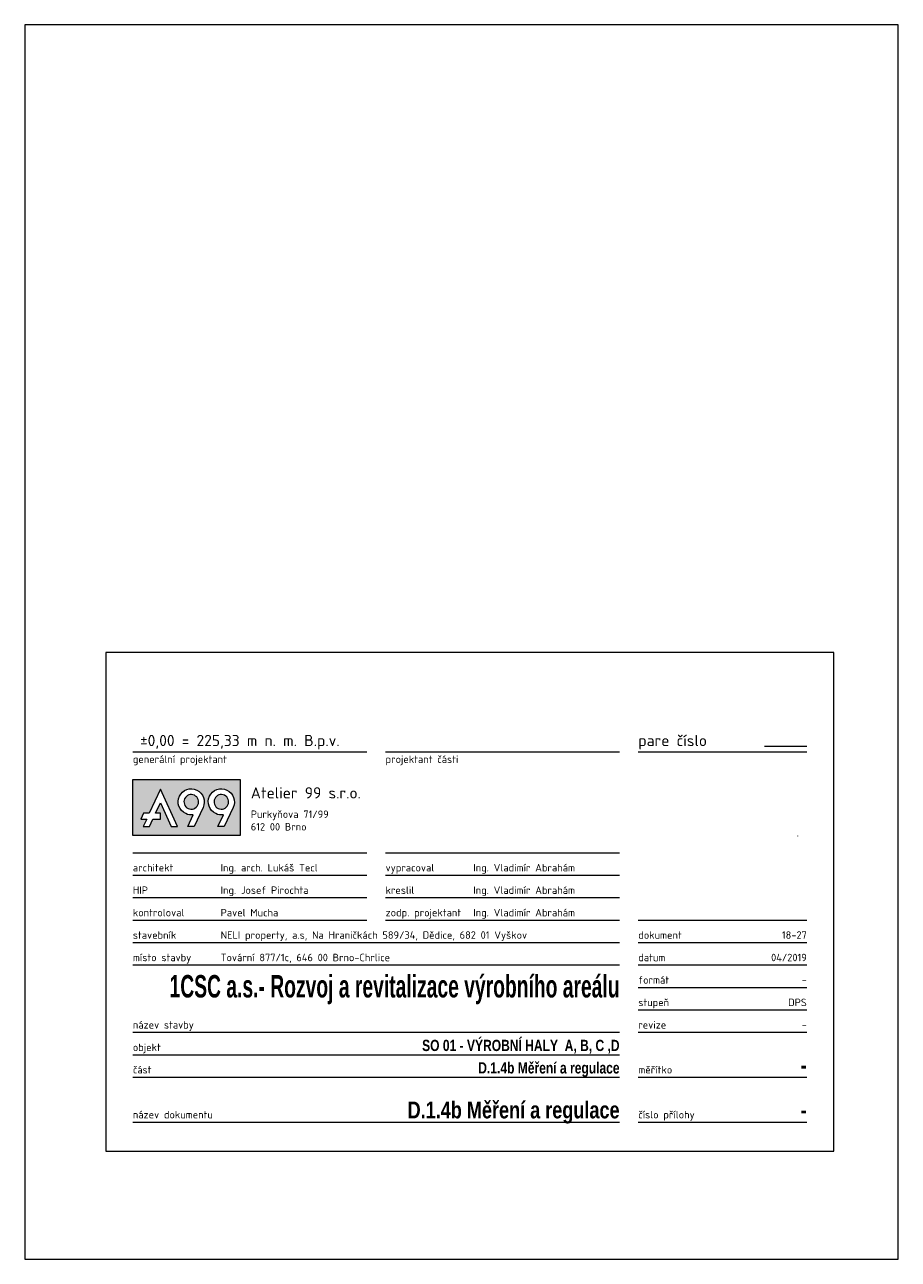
# Model space of a CAD drawing. Header units: millimetres. Extents: x 421 to 631, y 69 to 366.
import ezdxf
from ezdxf.enums import TextEntityAlignment as Align

# ---------------------------------------------------------------- set-up
doc = ezdxf.new("R2010")
doc.units = ezdxf.units.MM
doc.linetypes.add('DOT', pattern=[6.35, 0, -6.35])
doc.layers.add('A99_N_leg-ram', color=7, linetype='Continuous', lineweight=9)
doc.layers.add('A99_N_leg-text', color=7, linetype='Continuous', lineweight=9)
doc.styles.add('A99_nadpis', font='impact.ttf')
doc.styles.add('A99_popis', font='isocpeur.ttf')

# ---------------------------------------------------------------- blocks, each defined once
blk = doc.blocks.new('A99_logo')
at = {"layer": 'A99_N_leg-text'}
h = blk.add_hatch(color=7, dxfattribs=at)
h.dxf.hatch_style = 1
h.paths.add_polyline_path([(0, 0), (44.14, 0), (44.14, 23.03), (0, 23.03)])
edge = h.paths.add_edge_path(flags=16)
edge.add_spline(control_points=[(26.28, 18.73), (23.6, 20), (20.4, 18.85), (19.14, 16.17)], knot_values=[0, 0, 0, 0, 1, 1, 1, 1], degree=3, periodic=0)
edge.add_spline(control_points=[(19.14, 16.17), (17.87, 13.49), (19.02, 10.29), (21.7, 9.03)], knot_values=[1, 1, 1, 1, 2, 2, 2, 2], degree=3, periodic=0)
edge.add_spline(control_points=[(21.7, 9.03), (22.71, 8.55), (23.79, 8.42), (24.81, 8.58)], knot_values=[2, 2, 2, 2, 3, 3, 3, 3], degree=3, periodic=0)
edge.add_spline(control_points=[(24.81, 8.58), (24.81, 8.58), (22.55, 3.78), (22.55, 3.78)], knot_values=[3, 3, 3, 3, 4, 4, 4, 4], degree=3, periodic=0)
edge.add_spline(control_points=[(22.55, 3.78), (22.55, 3.78), (25.16, 3.78), (25.16, 3.78)], knot_values=[4, 4, 4, 4, 5, 5, 5, 5], degree=3, periodic=0)
edge.add_spline(control_points=[(25.16, 3.78), (25.16, 3.78), (28.84, 11.59), (28.84, 11.59)], knot_values=[5, 5, 5, 5, 6, 6, 6, 6], degree=3, periodic=0)
edge.add_spline(control_points=[(28.84, 11.59), (30.11, 14.27), (28.96, 17.47), (26.28, 18.73)], knot_values=[6, 6, 6, 6, 7, 7, 7, 7], degree=3, periodic=0)
edge = h.paths.add_edge_path(flags=0)
edge.add_spline(control_points=[(26.71, 12.6), (26, 11.1), (24.21, 10.45), (22.71, 11.16)], knot_values=[0, 0, 0, 0, 1, 1, 1, 1], degree=3, periodic=0)
edge.add_spline(control_points=[(22.71, 11.16), (21.2, 11.87), (20.56, 13.66), (21.27, 15.16)], knot_values=[1, 1, 1, 1, 2, 2, 2, 2], degree=3, periodic=0)
edge.add_spline(control_points=[(21.27, 15.16), (21.98, 16.67), (23.77, 17.31), (25.27, 16.6)], knot_values=[2, 2, 2, 2, 3, 3, 3, 3], degree=3, periodic=0)
edge.add_spline(control_points=[(25.27, 16.6), (26.77, 15.89), (27.42, 14.1), (26.71, 12.6)], knot_values=[3, 3, 3, 3, 4, 4, 4, 4], degree=3, periodic=0)
edge = h.paths.add_edge_path(flags=0)
edge.add_spline(control_points=[(22.71, 11.16), (24.21, 10.45), (26, 11.1), (26.71, 12.6)], knot_values=[0, 0, 0, 0, 1, 1, 1, 1], degree=3, periodic=0)
edge.add_spline(control_points=[(26.71, 12.6), (27.42, 14.1), (26.77, 15.89), (25.27, 16.6)], knot_values=[3, 3, 3, 3, 4, 4, 4, 4], degree=3, periodic=0)
edge.add_spline(control_points=[(25.27, 16.6), (23.77, 17.31), (21.98, 16.67), (21.27, 15.16)], knot_values=[2, 2, 2, 2, 3, 3, 3, 3], degree=3, periodic=0)
edge.add_spline(control_points=[(21.27, 15.16), (20.56, 13.66), (21.2, 11.87), (22.71, 11.16)], knot_values=[1, 1, 1, 1, 2, 2, 2, 2], degree=3, periodic=0)
h.paths.add_polyline_path([(6.76, 9.18), (4.32, 9.18), (3.21, 6.83), (5.68, 6.83), (4.28, 3.78), (6.88, 3.78), (8.27, 6.83), (11.34, 6.83), (11.34, 9.18), (9.35, 9.18), (11.31, 13.44), (15.74, 3.78), (18.34, 3.78), (11.31, 19.1)], flags=16)
edge = h.paths.add_edge_path(flags=16)
edge.add_spline(control_points=[(38.64, 18.73), (35.96, 20), (32.77, 18.85), (31.5, 16.17)], knot_values=[0, 0, 0, 0, 1, 1, 1, 1], degree=3, periodic=0)
edge.add_spline(control_points=[(31.5, 16.17), (30.24, 13.49), (31.38, 10.29), (34.06, 9.03)], knot_values=[1, 1, 1, 1, 2, 2, 2, 2], degree=3, periodic=0)
edge.add_spline(control_points=[(34.06, 9.03), (35.07, 8.55), (36.15, 8.42), (37.18, 8.58)], knot_values=[2, 2, 2, 2, 3, 3, 3, 3], degree=3, periodic=0)
edge.add_spline(control_points=[(37.18, 8.58), (37.18, 8.58), (34.91, 3.78), (34.91, 3.78)], knot_values=[3, 3, 3, 3, 4, 4, 4, 4], degree=3, periodic=0)
edge.add_spline(control_points=[(34.91, 3.78), (34.91, 3.78), (37.52, 3.78), (37.52, 3.78)], knot_values=[4, 4, 4, 4, 5, 5, 5, 5], degree=3, periodic=0)
edge.add_spline(control_points=[(37.52, 3.78), (37.52, 3.78), (41.21, 11.59), (41.21, 11.59)], knot_values=[5, 5, 5, 5, 6, 6, 6, 6], degree=3, periodic=0)
edge.add_spline(control_points=[(41.21, 11.59), (42.47, 14.27), (41.32, 17.47), (38.64, 18.73)], knot_values=[6, 6, 6, 6, 7, 7, 7, 7], degree=3, periodic=0)
h = blk.add_hatch(color=7, dxfattribs=at)
h.dxf.hatch_style = 1
edge = h.paths.add_edge_path()
edge.add_spline(control_points=[(26.71, 12.6), (27.42, 14.1), (26.77, 15.89), (25.27, 16.6)], knot_values=[3, 3, 3, 3, 4, 4, 4, 4], degree=3, periodic=0)
edge.add_spline(control_points=[(25.27, 16.6), (23.77, 17.31), (21.98, 16.67), (21.27, 15.16)], knot_values=[2, 2, 2, 2, 3, 3, 3, 3], degree=3, periodic=0)
edge.add_spline(control_points=[(21.27, 15.16), (20.56, 13.66), (21.2, 11.87), (22.71, 11.16)], knot_values=[1, 1, 1, 1, 2, 2, 2, 2], degree=3, periodic=0)
edge.add_spline(control_points=[(22.71, 11.16), (24.21, 10.45), (26, 11.1), (26.71, 12.6)], knot_values=[0, 0, 0, 0, 1, 1, 1, 1], degree=3, periodic=0)
edge = h.paths.add_edge_path()
edge.add_spline(control_points=[(39.07, 12.6), (39.78, 14.1), (39.14, 15.89), (37.64, 16.6)], knot_values=[3, 3, 3, 3, 4, 4, 4, 4], degree=3, periodic=0)
edge.add_spline(control_points=[(37.64, 16.6), (36.14, 17.31), (34.34, 16.67), (33.63, 15.16)], knot_values=[2, 2, 2, 2, 3, 3, 3, 3], degree=3, periodic=0)
edge.add_spline(control_points=[(33.63, 15.16), (32.92, 13.66), (33.57, 11.87), (35.07, 11.16)], knot_values=[1, 1, 1, 1, 2, 2, 2, 2], degree=3, periodic=0)
edge.add_spline(control_points=[(35.07, 11.16), (36.57, 10.45), (38.36, 11.1), (39.07, 12.6)], knot_values=[0, 0, 0, 0, 1, 1, 1, 1], degree=3, periodic=0)
at = {"layer": 'A99_N_leg-text', "lineweight": 0}
for points in [[(44.14, 0), (0, 0), (0, 23.03), (44.14, 23.03), (44.14, 0)], [(6.76, 9.18), (4.32, 9.18), (3.21, 6.83), (5.68, 6.83), (4.28, 3.78), (6.88, 3.78), (8.27, 6.83), (11.34, 6.83), (11.34, 9.18), (9.35, 9.18), (11.31, 13.44), (15.74, 3.78), (18.34, 3.78), (11.31, 19.1), (6.76, 9.18)]]:
    blk.add_lwpolyline(points, dxfattribs=at)
for points, knots in [([(26.28, 18.73), (23.6, 20), (20.4, 18.85), (19.14, 16.17), (17.87, 13.49), (19.02, 10.29), (21.7, 9.03), (22.71, 8.55), (23.79, 8.42), (24.81, 8.58), (24.81, 8.58), (22.55, 3.78), (22.55, 3.78), (22.55, 3.78), (25.16, 3.78), (25.16, 3.78), (25.16, 3.78), (28.84, 11.59), (28.84, 11.59), (30.11, 14.27), (28.96, 17.47), (26.28, 18.73)], [0, 0, 0, 0, 1, 1, 1, 2, 2, 2, 3, 3, 3, 4, 4, 4, 5, 5, 5, 6, 6, 6, 7, 7, 7, 7]), ([(26.71, 12.6), (26, 11.1), (24.21, 10.45), (22.71, 11.16), (21.2, 11.87), (20.56, 13.66), (21.27, 15.16), (21.98, 16.67), (23.77, 17.31), (25.27, 16.6), (26.77, 15.89), (27.42, 14.1), (26.71, 12.6)], [0, 0, 0, 0, 1, 1, 1, 2, 2, 2, 3, 3, 3, 4, 4, 4, 4]), ([(38.64, 18.73), (35.96, 20), (32.77, 18.85), (31.5, 16.17), (30.24, 13.49), (31.38, 10.29), (34.06, 9.03), (35.07, 8.55), (36.15, 8.42), (37.18, 8.58), (37.18, 8.58), (34.91, 3.78), (34.91, 3.78), (34.91, 3.78), (37.52, 3.78), (37.52, 3.78), (37.52, 3.78), (41.21, 11.59), (41.21, 11.59), (42.47, 14.27), (41.32, 17.47), (38.64, 18.73)], [0, 0, 0, 0, 1, 1, 1, 2, 2, 2, 3, 3, 3, 4, 4, 4, 5, 5, 5, 6, 6, 6, 7, 7, 7, 7]), ([(39.07, 12.6), (38.36, 11.1), (36.57, 10.45), (35.07, 11.16), (33.57, 11.87), (32.92, 13.66), (33.63, 15.16), (34.34, 16.67), (36.14, 17.31), (37.64, 16.6), (39.14, 15.89), (39.78, 14.1), (39.07, 12.6)], [0, 0, 0, 0, 1, 1, 1, 2, 2, 2, 3, 3, 3, 4, 4, 4, 4])]:
    blk.add_open_spline(points, degree=3, knots=knots, dxfattribs=at)
blk = doc.blocks.new('A99_rozpiska-dvouradkovy nazev')
at = {"color": 0}
for p, q in [((-190, 109), (-127.5, 109)), ((-122.5, 109), (-60, 109)), ((-55, 109), (-10, 109)), ((-21.25, 110.5), (-10, 110.5)), ((-190, 82), (-127.5, 82)), ((-122.5, 82), (-60, 82)), ((-190, 76), (-127.5, 76)), ((-122.5, 76), (-60, 76)), ((-190, 70), (-127.5, 70)), ((-122.5, 70), (-60, 70)), ((-190, 64), (-127.5, 64)), ((-122.5, 64), (-60, 64)), ((-55, 64), (-10, 64)), ((-190, 58), (-60, 58)), ((-55, 58), (-10, 58)), ((-190, 52), (-60, 52)), ((-55, 52), (-10, 52)), ((-55, 46), (-10, 46)), ((-55, 40), (-10, 40)), ((-190, 34), (-60, 34)), ((-55, 34), (-10, 34)), ((-190, 28), (-60, 28)), ((-190, 22), (-60, 22)), ((-55, 22), (-10, 22)), ((-190, 10), (-60, 10)), ((-190, 10), (-60, 10)), ((-55, 10), (-10, 10))]:
    blk.add_line(p, q, dxfattribs=at)
at = {"color": 0, "linetype": 'DOT', "ltscale": 1000}
blk.add_circle((-32.5, 86.5), 20, dxfattribs=at)
at = {"color": 0, "xscale": 0.65, "yscale": 0.65, "zscale": 0.65}
blk.add_blockref('A99_logo', (-190, 86.58), dxfattribs=at)
at = {"color": 0, "style": 'A99_popis'}
for s, height, p in [('pare číslo', 3, (-55, 110.5)), ('architekt', 2, (-190, 77)), ('vypracoval', 2, (-122.5, 77)), ('HIP', 2, (-190, 71)), ('kreslil', 2, (-122.5, 71)), ('kontroloval', 2, (-190, 65)), ('zodp. projektant', 2, (-122.5, 65)), ('stavebník', 2, (-190, 59)), ('dokument', 2, (-55, 59)), ('místo stavby', 2, (-190, 53)), ('datum', 2, (-55, 53)), ('formát', 2, (-55, 47)), ('stupeň', 2, (-55, 41)), ('název stavby', 2, (-190, 35)), ('revize', 2, (-55, 35)), ('objekt', 2, (-190, 29)), ('část', 2, (-190, 23)), ('měřítko', 2, (-55, 23)), ('název dokumentu', 2, (-190, 11)), ('číslo přílohy', 2, (-55, 11))]:
    blk.add_text(s, height=height, dxfattribs=at).set_placement(p)
for s, height, p in [('generální projektant', 2, (-190, 108)), ('projektant části', 2, (-122.5, 108)), ('Atelier 99 s.r.o.', 3, (-158.5, 99.51))]:
    blk.add_text(s, height=height, dxfattribs=at).set_placement(p, align=Align.TOP_LEFT)
for s, p in [('Purkyňova 71/99', (-158.5, 92.3)), ('612 00 Brno', (-158.5, 88.94))]:
    blk.add_text(s, height=2, dxfattribs=at).set_placement(p, align=Align.MIDDLE_LEFT)
for tag, p, height in [('BPV', (-190, 110.5), 3), ('ARCHITEKT', (-166.56, 77), 2), ('VYPRACOVAL', (-99.06, 77), 2), ('HIP', (-166.56, 71), 2), ('KRESLIL', (-99.06, 71), 2), ('KONTROLOVAL', (-166.56, 65), 2), ('ZODPOVEDNY_PROJEKTANT', (-99.06, 65), 2), ('STAVEBNIK', (-166.56, 59), 2), ('MISTO_STAVBY', (-166.56, 53), 2)]:
    blk.add_attdef(tag, p, '', height=height, dxfattribs=at)
at = {"color": 0}
for tag, height, style, p in [('DOKUMENT', 2, 'A99_popis', (-10, 59)), ('DATUM', 2, 'A99_popis', (-10, 53)), ('FORMAT', 2, 'A99_popis', (-10, 47)), ('STUPEN', 2, 'A99_popis', (-10, 41)), ('REVIZE', 2, 'A99_popis', (-10, 35)), ('OBJEKT', 3, 'A99_nadpis', (-60, 29)), ('MERITKO', 4.5, 'A99_nadpis', (-10, 23)), ('CAST', 3, 'A99_nadpis', (-60, 23)), ('NAZEV_DOKUMENTU', 4.5, 'A99_nadpis', (-60, 11)), ('PRILOHA', 4.5, 'A99_nadpis', (-10, 11))]:
    blk.add_attdef(tag, text='', height=height, dxfattribs=dict(at, style=style)).set_placement(p, align=Align.RIGHT)
at = {"color": 0, "style": 'A99_nadpis'}
for tag, height, p in [('NAZEV_STAVBY', 6, (-60, 46.32)), ('NAZEV_STAVBY2', 4.5, (-60, 38.5))]:
    blk.add_attdef(tag, text='', height=height, dxfattribs=at).set_placement(p, align=Align.MIDDLE_RIGHT)

msp = doc.modelspace()

# ---------------------------------------------------------------- linework, layer by layer
at = {"layer": 'A99_N_leg-ram', "ltscale": 0.1}
for points in [[(421.09, 68.62), (631.09, 68.62), (631.09, 365.62), (421.09, 365.62)], [(440.59, 214.62), (440.59, 94.62), (615.59, 94.62), (615.59, 214.62)]]:
    msp.add_lwpolyline(points, close=True, dxfattribs=at)

# ---------------------------------------------------------------- block references
at = {"layer": 'A99_N_leg-text'}
ref = msp.add_blockref('A99_rozpiska-dvouradkovy nazev', (618.09, 92.62), dxfattribs=dict(at, xscale=0.9, yscale=0.9, zscale=0.9))
ref.add_attrib('NAZEV_STAVBY', '1CSC a.s.- Rozvoj a revitalizace výrobního areálu', dxfattribs={"layer": '0', "color": 0, "height": 5.4, "style": 'A99_nadpis', "width": 0.8}).set_placement((564.09, 134.3), align=Align.MIDDLE_RIGHT)
ref.add_attrib('OBJEKT', 'SO 01 - VÝROBNÍ HALY  A, B, C ,D', dxfattribs={"layer": '0', "color": 0, "height": 2.7, "style": 'A99_nadpis'}).set_placement((564.09, 118.72), align=Align.RIGHT)
ref.add_attrib('CAST', 'D.1.4b Měření a regulace', dxfattribs={"layer": '0', "color": 0, "height": 2.7, "style": 'A99_nadpis'}).set_placement((564.09, 113.32), align=Align.RIGHT)
ref.add_attrib('NAZEV_DOKUMENTU', 'D.1.4b Měření a regulace', dxfattribs={"layer": '0', "height": 4.05, "style": 'A99_nadpis'}).set_placement((564.09, 102.52), align=Align.RIGHT)
ref.add_attrib('PRILOHA', '-', dxfattribs={"layer": '0', "color": 0, "height": 4.05, "style": 'A99_nadpis'}).set_placement((609.09, 102.52), align=Align.RIGHT)
ref.add_attrib('MERITKO', '-', dxfattribs={"layer": '0', "color": 0, "height": 4.05, "style": 'A99_nadpis'}).set_placement((609.09, 113.32), align=Align.RIGHT)
ref.add_attrib('FORMAT', '-', dxfattribs={"layer": '0', "color": 0, "height": 1.8, "style": 'A99_popis'}).set_placement((609.09, 134.92), align=Align.RIGHT)
ref.add_attrib('DATUM', '04/2019', dxfattribs={"layer": '0', "color": 0, "height": 1.8, "style": 'A99_popis'}).set_placement((609.09, 140.32), align=Align.RIGHT)
ref.add_attrib('MISTO_STAVBY', 'Tovární 877/1c, 646 00 Brno-Chrlice', (468.19, 140.32), dxfattribs={"layer": '0', "color": 0, "height": 1.8, "style": 'A99_popis'})
ref.add_attrib('STAVEBNIK', 'NELI property, a.s, Na Hraničkách 589/34, Dědice, 682 01 Vyškov', (468.19, 145.72), dxfattribs={"layer": '0', "color": 0, "height": 1.8, "style": 'A99_popis'})
ref.add_attrib('ZODPOVEDNY_PROJEKTANT', 'Ing. Vladimír Abrahám', (528.94, 151.12), dxfattribs={"layer": '0', "color": 0, "height": 1.8, "style": 'A99_popis'})
ref.add_attrib('KRESLIL', 'Ing. Vladimír Abrahám', (528.94, 156.52), dxfattribs={"layer": '0', "color": 0, "height": 1.8, "style": 'A99_popis'})
ref.add_attrib('VYPRACOVAL', 'Ing. Vladimír Abrahám', (528.94, 161.92), dxfattribs={"layer": '0', "color": 0, "height": 1.8, "style": 'A99_popis'})
ref.add_attrib('REVIZE', '-', dxfattribs={"layer": '0', "color": 0, "height": 1.8, "style": 'A99_popis'}).set_placement((609.09, 124.12), align=Align.RIGHT)
ref.add_attrib('STUPEN', 'DPS', dxfattribs={"layer": '0', "color": 0, "height": 1.8, "style": 'A99_popis'}).set_placement((609.09, 129.52), align=Align.RIGHT)
ref.add_attrib('KONTROLOVAL', 'Pavel Mucha', (468.19, 151.12), dxfattribs={"layer": '0', "color": 0, "height": 1.8, "style": 'A99_popis'})
ref.add_attrib('HIP', 'Ing. Josef Pirochta', (468.19, 156.52), dxfattribs={"layer": '0', "color": 0, "height": 1.8, "style": 'A99_popis'})
ref.add_attrib('ARCHITEKT', 'Ing. arch. Lukáš Tecl', (468.19, 161.92), dxfattribs={"layer": '0', "color": 0, "height": 1.8, "style": 'A99_popis'})
ref.add_attrib('DOKUMENT', '18-27', dxfattribs={"layer": '0', "color": 0, "height": 1.8, "style": 'A99_popis'}).set_placement((609.09, 145.72), align=Align.RIGHT)
ref.add_attrib('BPV', ' ±0,00 = 225,33 m n. m. B.p.v.', (447.09, 192.07), dxfattribs={"layer": '0', "color": 0, "height": 2.7, "style": 'A99_popis'})

doc.saveas('drawing.dxf')
